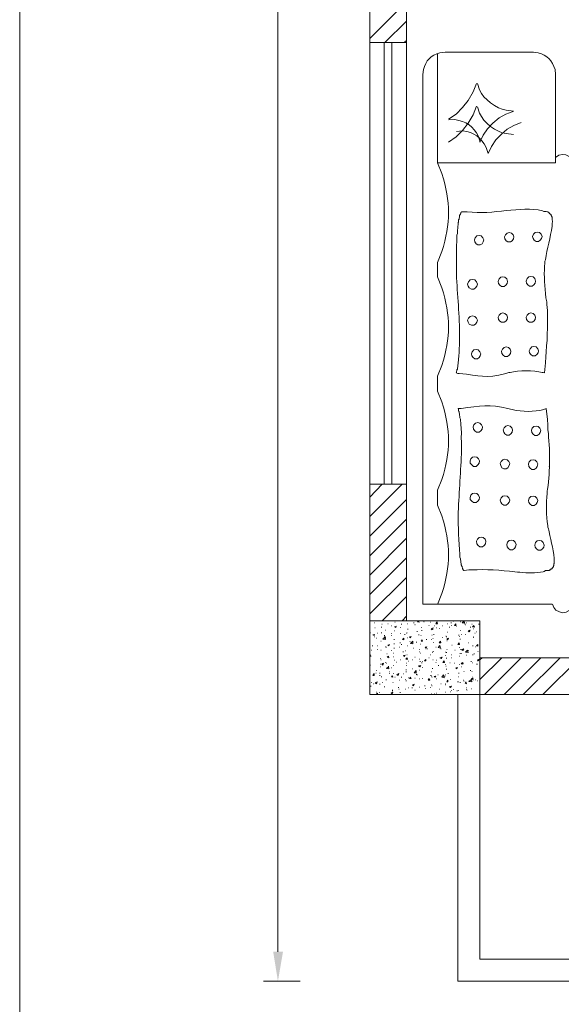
# Model space of a CAD drawing. Header units: millimetres. Extents: x 5 to 204, y 5 to 291.
# Tile 1 of 52: x 5 to 32, y 46 to 94. Entities that reach past the tile are written whole.
import ezdxf

# ---------------------------------------------------------------- set-up
doc = ezdxf.new("R2010")
doc.units = ezdxf.units.MM
doc.header["$MEASUREMENT"] = 0
doc.layers.get('0').update_dxf_attribs({"linetype": 'CONTINUOUS'})

msp = doc.modelspace()

# ---------------------------------------------------------------- hatches: boundary and pattern name
at = {"true_color": 0x989898}
msp.add_hatch(color=0, dxfattribs=at).paths.add_polyline_path([(17.787, 48.481), (18.267, 48.481), (18.019, 47.041)])

# ---------------------------------------------------------------- linework, layer by layer
at = {"color": 0, "linetype": 'Continuous', "lineweight": 9, "true_color": 0x989898}
for p, q in [((26.209, 92.577), (25.961, 92.544)), ((30.776, 92.544), (30.545, 92.577)), ((25.15, 91.716), (25.117, 91.485)), ((31.62, 91.485), (31.604, 91.716)), ((27.798, 91.038), (27.897, 90.724)), ((27.798, 89.896), (27.897, 89.582)), ((29.204, 89.731), (29.568, 89.681)), ((26.689, 89.268), (26.391, 89.251)), ((27.07, 88.722), (26.772, 88.688)), ((27.93, 88.159), (27.848, 88.44)), ((29.204, 88.589), (29.568, 88.539)), ((28.327, 87.613), (28.228, 87.894)), ((26.06, 86.62), (25.845, 87.15)), ((27.053, 84.75), (27.301, 84.75)), ((30.991, 84.8), (31.057, 84.767)), ((25.845, 82.268), (26.06, 82.798)), ((26.06, 81.027), (25.845, 81.557)), ((26.772, 81.507), (26.772, 81.789)), ((25.845, 76.692), (26.06, 77.222)), ((26.06, 75.435), (25.845, 75.964)), ((26.855, 75.104), (27.004, 75.104)), ((31.057, 75.054), (31.173, 75.104)), ((25.845, 71.1), (26.06, 71.629)), ((26.06, 69.842), (25.845, 70.372)), ((25.845, 65.507), (26.06, 66.036))]:
    msp.add_line(p, q, dxfattribs=at)
at = {"color": 0, "linetype": 'Continuous', "lineweight": 9, "true_color": 0x000001}
msp.add_lwpolyline([(5.361, 5.394), (204.447, 5.394), (204.447, 291.067), (5.361, 291.067)], close=True, dxfattribs=at)
at = {"color": 0, "linetype": 'Continuous', "lineweight": 5, "true_color": 0x989898}
for points in [[(18.019, 48.481), (18.019, 247.235), (18.019, 247.235)], [(19.111, 47.041), (17.307, 47.041), (17.307, 47.041)]]:
    msp.add_lwpolyline(points, dxfattribs=at)
at = {"color": 0, "linetype": 'Continuous', "lineweight": 18, "true_color": 0x000007}
for points in [[(22.52, 114.832), (22.52, 93.04), (22.52, 93.04)], [(24.323, 114.832), (24.323, 93.04), (24.323, 93.04)], [(24.323, 93.04), (22.52, 93.04), (22.52, 93.04)], [(22.52, 71.397), (22.52, 64.696), (22.52, 64.696)], [(22.52, 71.397), (24.323, 71.397), (24.323, 71.397)], [(24.323, 71.397), (24.323, 64.696), (24.323, 64.696)], [(36.385, 62.893), (27.914, 62.893), (27.914, 62.893)], [(36.385, 61.089), (27.914, 61.089), (27.914, 61.089)]]:
    msp.add_lwpolyline(points, dxfattribs=at)
at = {"color": 0, "linetype": 'Continuous', "lineweight": 5, "true_color": 0x000005}
for points in [[(22.52, 93.239), (24.323, 95.042), (24.323, 95.042)], [(23.264, 93.04), (24.323, 94.099), (24.323, 94.099)], [(24.207, 93.04), (24.323, 93.139), (24.323, 93.139)], [(22.52, 70.769), (23.132, 71.397), (23.132, 71.397)], [(22.52, 69.809), (24.108, 71.397), (24.108, 71.397)], [(22.52, 68.849), (24.323, 70.653), (24.323, 70.653)], [(22.52, 67.89), (24.323, 69.693), (24.323, 69.693)], [(22.52, 66.947), (24.323, 68.75), (24.323, 68.75)], [(22.52, 65.987), (24.323, 67.79), (24.323, 67.79)], [(22.52, 65.044), (24.323, 66.831), (24.323, 66.831)], [(23.132, 64.696), (24.323, 65.888), (24.323, 65.888)], [(24.108, 64.696), (24.323, 64.928), (24.323, 64.928)], [(27.914, 62.793), (28.03, 62.893), (28.03, 62.893)], [(27.914, 61.834), (28.989, 62.893), (28.989, 62.893)], [(28.145, 61.089), (29.949, 62.893), (29.949, 62.893)], [(29.105, 61.089), (30.909, 62.893), (30.909, 62.893)], [(30.048, 61.089), (31.852, 62.893), (31.852, 62.893)], [(31.008, 61.089), (32.811, 62.893), (32.811, 62.893)]]:
    msp.add_lwpolyline(points, dxfattribs=at)
at = {"color": 0, "linetype": 'Continuous', "lineweight": 13, "true_color": 0x000004}
for points in [[(22.52, 93.04), (22.52, 71.397), (22.52, 71.397)], [(23.231, 93.04), (23.231, 71.397), (23.231, 71.397)], [(23.595, 71.397), (23.595, 93.04), (23.595, 93.04)], [(24.323, 71.397), (24.323, 93.04), (24.323, 93.04)]]:
    msp.add_lwpolyline(points, dxfattribs=at)
at = {"color": 0, "linetype": 'Continuous', "lineweight": 9, "true_color": 0x989898}
for points in [[(25.845, 87.15), (25.845, 92.511), (25.845, 92.511)], [(26.209, 92.577), (30.545, 92.577), (30.545, 92.577)], [(31.455, 65.524), (25.117, 65.524), (25.117, 91.485)], [(31.62, 87.15), (31.62, 91.485), (31.62, 91.485)], [(26.375, 89.284), (26.755, 89.532), (27.07, 89.863), (27.351, 90.211), (27.583, 90.624), (27.748, 91.038)], [(26.375, 88.159), (26.755, 88.424), (27.07, 88.738), (27.351, 89.102), (27.583, 89.499), (27.748, 89.929)], [(29.552, 89.665), (29.188, 89.532), (28.857, 89.35), (28.559, 89.102), (28.294, 88.821), (28.079, 88.506), (27.914, 88.159)], [(29.949, 89.119), (29.585, 88.986), (29.254, 88.804), (28.956, 88.539), (28.708, 88.275), (28.493, 87.944), (28.327, 87.613)], [(32.431, 87.315), (32.298, 87.464), (32.133, 87.547), (31.968, 87.563), (31.786, 87.53), (31.62, 87.414)], [(31.62, 87.15), (25.845, 87.15), (25.845, 87.15)], [(26.789, 83.526), (26.789, 83.609), (26.822, 83.691), (26.822, 83.857), (26.838, 83.956), (26.838, 84.039), (26.855, 84.105), (26.855, 84.221), (26.871, 84.237), (26.871, 84.353), (26.904, 84.386), (26.904, 84.436), (26.921, 84.486), (26.921, 84.568), (26.937, 84.585), (26.937, 84.601), (26.971, 84.635), (26.971, 84.668), (26.987, 84.668), (26.987, 84.717), (27.004, 84.717), (27.004, 84.734), (27.02, 84.734), (27.02, 84.75), (27.053, 84.75)], [(31.455, 84.039), (31.455, 84.204), (31.471, 84.237), (31.471, 84.304), (31.455, 84.337), (31.455, 84.486), (31.438, 84.502), (31.438, 84.519), (31.405, 84.568), (31.405, 84.601), (31.322, 84.684), (31.322, 84.717), (31.306, 84.717), (31.256, 84.75), (31.223, 84.75), (31.173, 84.767), (31.057, 84.767)], [(25.845, 82.268), (25.845, 81.557), (25.845, 81.557)], [(31.091, 82.12), (31.107, 82.186), (31.107, 82.335), (31.14, 82.401)], [(31.206, 80.2), (31.206, 80.333), (31.157, 80.531)], [(26.904, 78.082), (26.921, 78.181), (26.921, 78.413)], [(31.091, 76.858), (31.14, 77.354), (31.157, 77.635), (31.173, 77.884)], [(26.755, 76.858), (26.772, 76.874), (26.772, 76.924), (26.789, 76.957), (26.789, 77.007), (26.822, 77.04), (26.822, 77.106), (26.838, 77.156), (26.838, 77.255), (26.855, 77.305), (26.855, 77.387)], [(26.755, 76.858), (26.838, 76.825), (26.904, 76.825)], [(29.188, 76.825), (29.337, 76.874), (29.403, 76.874)], [(30.975, 76.874), (31.024, 76.874), (31.091, 76.858)], [(25.845, 76.692), (25.845, 75.964), (25.845, 75.964)], [(26.855, 75.104), (26.871, 75.054), (26.871, 74.971), (26.904, 74.955), (26.904, 74.905), (26.921, 74.856), (26.921, 74.773), (26.937, 74.74), (26.937, 74.657), (26.971, 74.591), (26.971, 74.508)], [(29.287, 75.104), (29.419, 75.071), (29.502, 75.054)], [(31.173, 75.104), (31.24, 74.574), (31.256, 74.31), (31.256, 74.061)], [(27.004, 73.631), (27.02, 73.515), (27.02, 73.267)], [(31.322, 72.274), (31.322, 72.258), (31.322, 72.258)], [(25.845, 71.1), (25.845, 70.372), (25.845, 70.372)], [(31.24, 71.149), (31.223, 71.05), (31.223, 70.951)], [(26.871, 70.223), (26.871, 70.157), (26.855, 70.074), (26.855, 69.941)], [(31.256, 69.379), (31.256, 69.296), (31.289, 69.213), (31.306, 69.147), (31.322, 69.064)], [(26.937, 67.972), (26.937, 67.823), (26.971, 67.741), (26.971, 67.691), (26.987, 67.641), (26.987, 67.559), (27.004, 67.509), (27.004, 67.443), (27.02, 67.426), (27.02, 67.393), (27.053, 67.36), (27.053, 67.327), (27.07, 67.294), (27.07, 67.261), (27.086, 67.244), (27.086, 67.211), (27.136, 67.178), (27.153, 67.178)], [(31.554, 67.575), (31.554, 67.509), (31.537, 67.493), (31.537, 67.41), (31.521, 67.393), (31.521, 67.36), (31.504, 67.344), (31.504, 67.327), (31.455, 67.277), (31.455, 67.261), (31.438, 67.244), (31.405, 67.244), (31.372, 67.195), (31.355, 67.195), (31.322, 67.178), (31.289, 67.178), (31.256, 67.162), (31.14, 67.162)], [(27.153, 67.178), (27.384, 67.195), (27.517, 67.195)], [(29.635, 67.112), (29.767, 67.095), (29.883, 67.095)], [(31.024, 67.112), (31.074, 67.129), (31.14, 67.162)], [(31.471, 65.524), (31.537, 65.358), (31.637, 65.226), (31.819, 65.143), (31.984, 65.093), (32.15, 65.126), (32.298, 65.209), (32.431, 65.358)]]:
    msp.add_lwpolyline(points, dxfattribs=at)
for points in [[(27.881, 83.592), (27.765, 83.576), (27.682, 83.476), (27.649, 83.377), (27.665, 83.278), (27.732, 83.178), (27.814, 83.129), (27.93, 83.129), (28.03, 83.178), (28.079, 83.278), (28.112, 83.377), (28.063, 83.476), (27.98, 83.576)], [(29.353, 83.741), (29.254, 83.708), (29.171, 83.625), (29.122, 83.526), (29.138, 83.427), (29.204, 83.327), (29.287, 83.278), (29.419, 83.278), (29.502, 83.327), (29.568, 83.427), (29.585, 83.526), (29.552, 83.625), (29.469, 83.708)], [(30.727, 83.758), (30.627, 83.741), (30.545, 83.658), (30.495, 83.543), (30.528, 83.443), (30.578, 83.36), (30.677, 83.294), (30.793, 83.294), (30.875, 83.36), (30.942, 83.443), (30.975, 83.543), (30.925, 83.658), (30.842, 83.741)], [(29.039, 81.557), (28.94, 81.54), (28.857, 81.458), (28.807, 81.342), (28.824, 81.243), (28.89, 81.16), (28.973, 81.094), (29.105, 81.094), (29.188, 81.16), (29.254, 81.243), (29.27, 81.342), (29.237, 81.458), (29.138, 81.54)], [(30.412, 81.573), (30.313, 81.557), (30.23, 81.474), (30.181, 81.358), (30.197, 81.259), (30.263, 81.176), (30.346, 81.11), (30.478, 81.11), (30.561, 81.176), (30.627, 81.259), (30.644, 81.358), (30.611, 81.474), (30.528, 81.557)], [(27.55, 81.425), (27.45, 81.408), (27.368, 81.325), (27.318, 81.209), (27.351, 81.11), (27.401, 81.027), (27.5, 80.961), (27.616, 80.961), (27.699, 81.027), (27.765, 81.11), (27.798, 81.209), (27.748, 81.325), (27.665, 81.408)], [(27.55, 79.654), (27.45, 79.621), (27.368, 79.538), (27.318, 79.439), (27.351, 79.34), (27.401, 79.24), (27.5, 79.191), (27.616, 79.191), (27.699, 79.24), (27.765, 79.34), (27.798, 79.439), (27.748, 79.538), (27.665, 79.621)], [(29.039, 79.803), (28.94, 79.77), (28.857, 79.687), (28.807, 79.588), (28.824, 79.472), (28.89, 79.389), (28.973, 79.34), (29.105, 79.34), (29.188, 79.389), (29.254, 79.472), (29.27, 79.588), (29.237, 79.687), (29.138, 79.77)], [(30.412, 79.803), (30.313, 79.77), (30.23, 79.687), (30.181, 79.588), (30.197, 79.472), (30.263, 79.389), (30.346, 79.34), (30.478, 79.34), (30.561, 79.389), (30.627, 79.472), (30.644, 79.588), (30.611, 79.687), (30.528, 79.77)], [(27.732, 77.999), (27.616, 77.983), (27.533, 77.884), (27.5, 77.784), (27.517, 77.685), (27.583, 77.602), (27.665, 77.536), (27.798, 77.536), (27.881, 77.602), (27.93, 77.685), (27.963, 77.784), (27.914, 77.884), (27.831, 77.983)], [(29.204, 78.132), (29.105, 78.099), (29.022, 78.016), (28.973, 77.917), (28.989, 77.801), (29.055, 77.718), (29.138, 77.652), (29.27, 77.652), (29.353, 77.718), (29.419, 77.801), (29.436, 77.917), (29.403, 78.016), (29.32, 78.099)], [(30.561, 78.148), (30.462, 78.132), (30.379, 78.033), (30.329, 77.933), (30.346, 77.834), (30.412, 77.751), (30.495, 77.685), (30.627, 77.685), (30.71, 77.751), (30.776, 77.834), (30.793, 77.933), (30.76, 78.033), (30.677, 78.132)], [(27.814, 74.425), (27.699, 74.392), (27.616, 74.31), (27.583, 74.21), (27.599, 74.095), (27.665, 74.012), (27.748, 73.946), (27.881, 73.946), (27.963, 74.012), (28.03, 74.095), (28.046, 74.21), (27.996, 74.31), (27.914, 74.392)], [(29.287, 74.277), (29.188, 74.243), (29.105, 74.161), (29.055, 74.061), (29.088, 73.946), (29.138, 73.863), (29.237, 73.797), (29.353, 73.797), (29.436, 73.863), (29.502, 73.946), (29.519, 74.061), (29.486, 74.161), (29.403, 74.243)], [(30.677, 74.243), (30.561, 74.227), (30.478, 74.144), (30.445, 74.045), (30.462, 73.929), (30.528, 73.846), (30.611, 73.78), (30.727, 73.78), (30.826, 73.846), (30.875, 73.929), (30.909, 74.045), (30.859, 74.144), (30.776, 74.227)], [(27.665, 72.738), (27.55, 72.721), (27.467, 72.638), (27.434, 72.539), (27.45, 72.423), (27.517, 72.341), (27.599, 72.274), (27.732, 72.274), (27.814, 72.341), (27.881, 72.423), (27.897, 72.539), (27.848, 72.638), (27.765, 72.721)], [(29.138, 72.622), (29.039, 72.589), (28.956, 72.506), (28.906, 72.407), (28.94, 72.308), (28.989, 72.208), (29.088, 72.159), (29.204, 72.159), (29.287, 72.208), (29.353, 72.308), (29.386, 72.407), (29.337, 72.506), (29.254, 72.589)], [(30.528, 72.589), (30.412, 72.572), (30.329, 72.49), (30.296, 72.39), (30.313, 72.274), (30.379, 72.192), (30.462, 72.126), (30.578, 72.126), (30.677, 72.192), (30.727, 72.274), (30.76, 72.39), (30.71, 72.49), (30.627, 72.572)], [(27.665, 70.967), (27.55, 70.951), (27.467, 70.868), (27.434, 70.752), (27.45, 70.653), (27.517, 70.57), (27.599, 70.504), (27.732, 70.504), (27.814, 70.57), (27.881, 70.653), (27.897, 70.752), (27.848, 70.868), (27.765, 70.951)], [(29.138, 70.835), (29.039, 70.818), (28.956, 70.736), (28.906, 70.62), (28.94, 70.521), (28.989, 70.438), (29.088, 70.372), (29.204, 70.372), (29.287, 70.438), (29.353, 70.521), (29.386, 70.62), (29.337, 70.736), (29.254, 70.818)], [(30.528, 70.818), (30.412, 70.802), (30.329, 70.719), (30.296, 70.603), (30.313, 70.504), (30.379, 70.421), (30.462, 70.355), (30.578, 70.355), (30.677, 70.421), (30.727, 70.504), (30.76, 70.603), (30.71, 70.719), (30.627, 70.802)], [(27.98, 68.8), (27.881, 68.783), (27.798, 68.7), (27.748, 68.601), (27.765, 68.485), (27.831, 68.403), (27.914, 68.336), (28.046, 68.336), (28.129, 68.403), (28.195, 68.485), (28.212, 68.601), (28.178, 68.7), (28.079, 68.783)], [(29.469, 68.651), (29.353, 68.634), (29.27, 68.552), (29.237, 68.452), (29.254, 68.336), (29.32, 68.254), (29.403, 68.187), (29.519, 68.187), (29.618, 68.254), (29.668, 68.336), (29.701, 68.452), (29.651, 68.552), (29.568, 68.634)], [(30.842, 68.634), (30.727, 68.618), (30.644, 68.535), (30.611, 68.419), (30.627, 68.32), (30.693, 68.237), (30.776, 68.171), (30.909, 68.171), (30.991, 68.237), (31.057, 68.32), (31.074, 68.419), (31.024, 68.535), (30.942, 68.618)]]:
    msp.add_lwpolyline(points, close=True, dxfattribs=at)
at = {"color": 0, "linetype": 'Continuous', "lineweight": 18, "true_color": 0x000001}
msp.add_lwpolyline([(22.52, 61.089), (27.914, 61.089), (27.914, 64.696), (22.52, 64.696)], close=True, dxfattribs=at)
at = {"color": 0, "linetype": 'Continuous', "lineweight": 9, "true_color": 0x000003}
for points in [[(24.489, 64.696), (24.505, 64.696), (24.505, 64.696)], [(24.853, 64.647), (24.886, 64.696), (24.886, 64.696)], [(24.935, 64.63), (24.902, 64.696), (24.902, 64.696)], [(25.15, 64.68), (25.167, 64.68), (25.167, 64.68)], [(26.623, 64.696), (26.64, 64.68), (26.64, 64.68)], [(26.64, 64.68), (26.673, 64.696), (26.673, 64.696)], [(27.053, 64.613), (27.153, 64.696), (27.153, 64.696)], [(27.153, 64.696), (27.169, 64.597), (27.053, 64.613)], [(22.735, 64.613), (22.751, 64.613), (22.751, 64.613)], [(22.768, 64.365), (22.784, 64.365), (22.784, 64.365)], [(23.082, 64.398), (23.115, 64.398), (23.115, 64.398)], [(23.115, 64.547), (23.132, 64.547), (23.132, 64.547)], [(23.281, 64.249), (23.297, 64.249), (23.297, 64.249)], [(23.413, 64.564), (23.43, 64.564), (23.43, 64.564)], [(23.562, 64.465), (23.579, 64.465), (23.579, 64.465)], [(23.727, 64.415), (23.81, 64.448), (23.81, 64.448)], [(23.727, 64.415), (23.794, 64.382), (23.794, 64.382)], [(23.727, 64.216), (23.744, 64.216), (23.744, 64.216)], [(23.744, 64.63), (23.761, 64.63), (23.761, 64.63)], [(23.794, 64.382), (23.81, 64.448), (23.81, 64.448)], [(24.025, 64.382), (24.042, 64.382), (24.042, 64.382)], [(24.058, 64.547), (24.091, 64.547), (24.091, 64.547)], [(24.356, 64.564), (24.373, 64.564), (24.373, 64.564)], [(24.373, 64.299), (24.406, 64.299), (24.406, 64.299)], [(24.671, 64.613), (24.704, 64.613), (24.704, 64.613)], [(24.737, 64.531), (24.753, 64.531), (24.753, 64.531)], [(24.737, 64.514), (24.753, 64.514), (24.753, 64.514)], [(24.82, 64.183), (24.853, 64.183), (24.853, 64.183)], [(24.853, 64.647), (24.935, 64.63), (24.935, 64.63)], [(25.035, 64.382), (25.051, 64.382), (25.051, 64.382)], [(25.051, 64.233), (25.084, 64.233), (25.084, 64.233)], [(25.167, 64.647), (25.184, 64.647), (25.184, 64.647)], [(25.415, 64.481), (25.432, 64.481), (25.432, 64.481)], [(25.481, 64.63), (25.498, 64.63), (25.498, 64.63)], [(25.531, 64.316), (25.63, 64.365), (25.63, 64.365)], [(25.531, 64.316), (25.581, 64.266), (25.581, 64.266)], [(25.581, 64.266), (25.63, 64.365), (25.63, 64.365)], [(25.614, 64.299), (25.63, 64.299), (25.63, 64.299)], [(25.68, 64.465), (25.696, 64.465), (25.696, 64.465)], [(25.763, 64.564), (25.812, 64.63), (25.812, 64.63)], [(25.763, 64.564), (25.845, 64.564), (25.845, 64.564)], [(25.796, 64.365), (25.812, 64.365), (25.812, 64.365)], [(25.845, 64.564), (25.812, 64.63), (25.812, 64.63)], [(25.812, 64.63), (25.845, 64.63), (25.845, 64.63)], [(25.928, 64.332), (25.945, 64.332), (25.945, 64.332)], [(26.094, 64.465), (26.11, 64.465), (26.11, 64.465)], [(26.325, 64.564), (26.342, 64.564), (26.342, 64.564)], [(26.408, 64.398), (26.441, 64.398), (26.441, 64.398)], [(26.491, 64.613), (26.524, 64.613), (26.524, 64.613)], [(26.524, 64.481), (26.54, 64.481), (26.54, 64.481)], [(26.673, 64.481), (26.739, 64.564), (26.739, 64.564)], [(26.673, 64.481), (26.739, 64.481), (26.739, 64.481)], [(26.739, 64.481), (26.739, 64.564), (26.739, 64.564)], [(26.772, 64.448), (26.789, 64.448), (26.789, 64.448)], [(26.971, 64.647), (26.987, 64.647), (26.987, 64.647)], [(26.971, 64.233), (26.987, 64.233), (26.987, 64.233)], [(27.169, 64.564), (27.202, 64.564), (27.202, 64.564)], [(27.219, 64.514), (27.235, 64.514), (27.235, 64.514)], [(27.268, 64.613), (27.285, 64.613), (27.285, 64.613)], [(27.351, 64.216), (27.434, 64.249), (27.434, 64.249)], [(27.351, 64.216), (27.401, 64.167), (27.401, 64.167)], [(27.401, 64.167), (27.434, 64.249), (27.434, 64.249)], [(27.45, 64.398), (27.467, 64.398), (27.467, 64.398)], [(27.517, 64.547), (27.533, 64.547), (27.533, 64.547)], [(27.55, 64.415), (27.616, 64.481), (27.616, 64.481)], [(27.55, 64.415), (27.649, 64.398), (27.649, 64.398)], [(27.599, 64.316), (27.616, 64.316), (27.616, 64.316)], [(27.649, 64.398), (27.616, 64.481), (27.616, 64.481)], [(27.848, 64.547), (27.881, 64.547), (27.881, 64.547)], [(22.536, 64.117), (22.553, 64.117), (22.553, 64.117)], [(22.668, 64.018), (22.751, 64.034), (22.751, 64.034)], [(22.668, 64.018), (22.735, 63.985), (22.735, 63.985)], [(22.735, 63.985), (22.751, 64.034), (22.751, 64.034)], [(22.751, 63.919), (22.768, 63.919), (22.768, 63.919)], [(22.834, 63.852), (22.851, 63.852), (22.851, 63.852)], [(22.884, 64.101), (22.9, 64.101), (22.9, 64.101)], [(23.066, 63.703), (23.082, 63.703), (23.082, 63.703)], [(23.082, 64.117), (23.115, 64.117), (23.115, 64.117)], [(23.165, 63.803), (23.281, 63.885), (23.281, 63.885)], [(23.165, 63.803), (23.297, 63.786), (23.297, 63.786)], [(23.215, 63.852), (23.281, 63.935), (23.281, 63.935)], [(23.215, 63.852), (23.297, 63.852), (23.297, 63.852)], [(23.231, 63.985), (23.264, 63.985), (23.264, 63.985)], [(23.297, 63.852), (23.281, 63.935), (23.281, 63.935)], [(23.297, 63.786), (23.281, 63.885), (23.281, 63.885)], [(23.562, 64.084), (23.579, 64.084), (23.579, 64.084)], [(23.579, 63.985), (23.595, 63.985), (23.595, 63.985)], [(23.694, 63.786), (23.727, 63.786), (23.727, 63.786)], [(24.025, 64.084), (24.042, 64.084), (24.042, 64.084)], [(24.125, 63.786), (24.191, 63.852), (24.191, 63.852)], [(24.125, 63.786), (24.191, 63.77), (24.191, 63.77)], [(24.191, 63.77), (24.191, 63.852), (24.191, 63.852)], [(24.224, 64.034), (24.257, 64.034), (24.257, 64.034)], [(24.323, 64.101), (24.34, 64.101), (24.34, 64.101)], [(24.34, 64.117), (24.356, 64.117), (24.356, 64.117)], [(24.356, 63.869), (24.373, 63.869), (24.373, 63.869)], [(24.472, 63.919), (24.555, 63.935), (24.555, 63.935)], [(24.472, 63.919), (24.522, 63.869), (24.522, 63.869)], [(24.522, 63.869), (24.555, 63.935), (24.555, 63.935)], [(24.522, 63.588), (24.638, 63.703), (24.638, 63.703)], [(24.638, 63.571), (24.638, 63.703), (24.638, 63.703)], [(24.902, 64.018), (24.935, 64.018), (24.935, 64.018)], [(25.018, 63.985), (25.035, 63.985), (25.035, 63.985)], [(25.035, 63.703), (25.084, 63.77), (25.084, 63.77)], [(25.035, 63.703), (25.101, 63.703), (25.101, 63.703)], [(25.101, 63.703), (25.084, 63.77), (25.084, 63.77)], [(25.283, 63.786), (25.316, 63.786), (25.316, 63.786)], [(25.548, 63.786), (25.564, 63.786), (25.564, 63.786)], [(25.564, 64.001), (25.581, 64.001), (25.581, 64.001)], [(25.614, 63.836), (25.63, 63.836), (25.63, 63.836)], [(25.647, 64.034), (25.68, 64.034), (25.68, 64.034)], [(25.928, 63.621), (25.994, 63.703), (25.994, 63.703)], [(26.011, 63.621), (25.994, 63.703), (25.994, 63.703)], [(26.077, 63.885), (26.094, 63.885), (26.094, 63.885)], [(26.243, 63.952), (26.259, 63.952), (26.259, 63.952)], [(26.259, 63.919), (26.292, 63.919), (26.292, 63.919)], [(26.292, 63.803), (26.375, 63.852), (26.375, 63.852)], [(26.292, 63.803), (26.342, 63.77), (26.342, 63.77)], [(26.292, 63.72), (26.309, 63.72), (26.309, 63.72)], [(26.309, 64.15), (26.325, 64.15), (26.325, 64.15)], [(26.342, 63.77), (26.375, 63.852), (26.375, 63.852)], [(26.871, 64.001), (26.904, 64.001), (26.904, 64.001)], [(26.921, 63.935), (26.937, 63.935), (26.937, 63.935)], [(26.937, 63.803), (26.971, 63.803), (26.971, 63.803)], [(27.004, 64.034), (27.02, 64.034), (27.02, 64.034)], [(27.202, 64.034), (27.219, 64.034), (27.219, 64.034)], [(27.583, 63.885), (27.599, 63.885), (27.599, 63.885)], [(27.599, 63.919), (27.616, 63.919), (27.616, 63.919)], [(27.665, 64.101), (27.682, 64.101), (27.682, 64.101)], [(27.748, 64.167), (27.765, 64.167), (27.765, 64.167)], [(22.586, 63.273), (22.602, 63.273), (22.602, 63.273)], [(22.635, 63.472), (22.668, 63.472), (22.668, 63.472)], [(22.9, 63.472), (22.917, 63.472), (22.917, 63.472)], [(22.9, 63.306), (22.917, 63.306), (22.917, 63.306)], [(23.066, 63.273), (23.082, 63.273), (23.082, 63.273)], [(23.297, 63.422), (23.314, 63.422), (23.314, 63.422)], [(23.314, 63.406), (23.347, 63.406), (23.347, 63.406)], [(23.413, 63.505), (23.496, 63.538), (23.496, 63.538)], [(23.413, 63.505), (23.463, 63.472), (23.463, 63.472)], [(23.463, 63.472), (23.496, 63.538), (23.496, 63.538)], [(23.579, 63.257), (23.595, 63.257), (23.595, 63.257)], [(23.694, 63.571), (23.727, 63.571), (23.727, 63.571)], [(23.694, 63.356), (23.727, 63.356), (23.727, 63.356)], [(23.976, 63.406), (23.992, 63.406), (23.992, 63.406)], [(23.992, 63.621), (24.025, 63.621), (24.025, 63.621)], [(24.058, 63.538), (24.091, 63.538), (24.091, 63.538)], [(24.257, 63.24), (24.273, 63.24), (24.273, 63.24)], [(24.356, 63.472), (24.373, 63.472), (24.373, 63.472)], [(24.489, 63.687), (24.505, 63.687), (24.505, 63.687)], [(24.522, 63.588), (24.638, 63.571), (24.638, 63.571)], [(24.654, 63.356), (24.671, 63.356), (24.671, 63.356)], [(24.803, 63.654), (24.82, 63.654), (24.82, 63.654)], [(24.952, 63.306), (24.968, 63.306), (24.968, 63.306)], [(25.002, 63.555), (25.018, 63.555), (25.018, 63.555)], [(25.233, 63.406), (25.316, 63.422), (25.316, 63.422)], [(25.233, 63.406), (25.283, 63.356), (25.283, 63.356)], [(25.266, 63.339), (25.283, 63.339), (25.283, 63.339)], [(25.283, 63.356), (25.316, 63.422), (25.316, 63.422)], [(25.332, 63.339), (25.349, 63.339), (25.349, 63.339)], [(25.63, 63.637), (25.647, 63.637), (25.647, 63.637)], [(25.763, 63.406), (25.779, 63.406), (25.779, 63.406)], [(25.878, 63.389), (25.961, 63.488), (25.961, 63.488)], [(25.878, 63.389), (25.994, 63.356), (25.994, 63.356)], [(25.928, 63.621), (26.011, 63.621), (26.011, 63.621)], [(25.994, 63.356), (25.961, 63.488), (25.961, 63.488)], [(26.011, 63.323), (26.027, 63.323), (26.027, 63.323)], [(26.292, 63.306), (26.309, 63.306), (26.309, 63.306)], [(26.54, 63.505), (26.557, 63.505), (26.557, 63.505)], [(26.689, 63.273), (26.706, 63.273), (26.706, 63.273)], [(26.838, 63.538), (26.904, 63.621), (26.904, 63.621)], [(26.838, 63.538), (26.921, 63.538), (26.921, 63.538)], [(26.855, 63.555), (26.871, 63.555), (26.871, 63.555)], [(26.921, 63.538), (26.904, 63.621), (26.904, 63.621)], [(26.921, 63.389), (26.937, 63.389), (26.937, 63.389)], [(26.971, 63.306), (26.987, 63.306), (26.987, 63.306)], [(27.02, 63.306), (27.136, 63.339), (27.136, 63.339)], [(27.02, 63.306), (27.086, 63.257), (27.086, 63.257)], [(27.086, 63.257), (27.136, 63.339), (27.136, 63.339)], [(27.219, 63.174), (27.318, 63.273), (27.318, 63.273)], [(27.351, 63.157), (27.318, 63.273), (27.318, 63.273)], [(27.351, 63.621), (27.368, 63.621), (27.368, 63.621)], [(27.351, 63.257), (27.368, 63.257), (27.368, 63.257)], [(27.55, 63.472), (27.583, 63.472), (27.583, 63.472)], [(27.682, 63.422), (27.699, 63.422), (27.699, 63.422)], [(27.748, 63.472), (27.814, 63.538), (27.814, 63.538)], [(27.748, 63.472), (27.814, 63.455), (27.814, 63.455)], [(27.814, 63.455), (27.814, 63.538), (27.814, 63.538)], [(22.52, 63.025), (22.536, 63.058), (22.536, 63.058)], [(22.52, 62.975), (22.553, 62.975), (22.553, 62.975)], [(22.553, 62.975), (22.536, 63.058), (22.536, 63.058)], [(22.553, 62.975), (22.586, 62.975), (22.586, 62.975)], [(23.049, 62.86), (23.066, 62.86), (23.066, 62.86)], [(23.066, 62.793), (23.082, 62.793), (23.082, 62.793)], [(23.363, 63.091), (23.38, 63.091), (23.38, 63.091)], [(23.38, 62.926), (23.446, 62.975), (23.446, 62.975)], [(23.38, 62.926), (23.463, 62.893), (23.463, 62.893)], [(23.463, 62.893), (23.446, 62.975), (23.446, 62.975)], [(23.678, 63.124), (23.694, 63.124), (23.694, 63.124)], [(23.678, 62.942), (23.694, 62.942), (23.694, 62.942)], [(23.727, 62.777), (23.744, 62.777), (23.744, 62.777)], [(24.025, 62.793), (24.042, 62.793), (24.042, 62.793)], [(24.141, 63.19), (24.174, 63.19), (24.174, 63.19)], [(24.174, 63.008), (24.257, 63.025), (24.257, 63.025)], [(24.174, 63.008), (24.224, 62.959), (24.224, 62.959)], [(24.224, 62.959), (24.257, 63.025), (24.257, 63.025)], [(24.29, 62.826), (24.356, 62.893), (24.356, 62.893)], [(24.29, 62.826), (24.373, 62.81), (24.373, 62.81)], [(24.34, 63.042), (24.356, 63.042), (24.356, 63.042)], [(24.373, 62.826), (24.356, 62.893), (24.356, 62.893)], [(24.621, 62.793), (24.638, 62.793), (24.638, 62.793)], [(24.737, 62.926), (24.753, 62.926), (24.753, 62.926)], [(24.935, 63.19), (24.952, 63.19), (24.952, 63.19)], [(24.935, 62.826), (24.952, 62.826), (24.952, 62.826)], [(25.002, 63.124), (25.018, 63.124), (25.018, 63.124)], [(25.2, 62.744), (25.266, 62.81), (25.266, 62.81)], [(25.2, 62.744), (25.266, 62.744), (25.266, 62.744)], [(25.266, 62.744), (25.266, 62.81), (25.266, 62.81)], [(25.415, 62.893), (25.432, 62.893), (25.432, 62.893)], [(25.481, 63.042), (25.498, 63.042), (25.498, 63.042)], [(25.581, 63.174), (25.614, 63.174), (25.614, 63.174)], [(25.614, 62.793), (25.63, 62.793), (25.63, 62.793)], [(25.63, 63.207), (25.647, 63.207), (25.647, 63.207)], [(25.779, 62.777), (25.796, 62.777), (25.796, 62.777)], [(25.961, 62.893), (26.077, 62.926), (26.077, 62.926)], [(25.961, 62.893), (26.027, 62.86), (26.027, 62.86)], [(26.027, 62.86), (26.077, 62.926), (26.077, 62.926)], [(26.11, 62.661), (26.16, 62.744), (26.16, 62.744)], [(26.176, 62.661), (26.16, 62.744), (26.16, 62.744)], [(26.209, 63.008), (26.226, 63.008), (26.226, 63.008)], [(26.226, 63.174), (26.243, 63.174), (26.243, 63.174)], [(26.259, 63.157), (26.292, 63.157), (26.292, 63.157)], [(26.259, 62.876), (26.292, 62.876), (26.292, 62.876)], [(26.524, 63.042), (26.54, 63.042), (26.54, 63.042)], [(26.524, 62.893), (26.54, 62.893), (26.54, 62.893)], [(26.904, 62.975), (26.921, 62.975), (26.921, 62.975)], [(26.937, 63.108), (26.971, 63.108), (26.971, 63.108)], [(27.004, 63.108), (27.02, 63.108), (27.02, 63.108)], [(27.219, 63.174), (27.351, 63.157), (27.351, 63.157)], [(27.268, 63.025), (27.285, 63.025), (27.285, 63.025)], [(27.55, 63.042), (27.583, 63.042), (27.583, 63.042)], [(27.616, 63.091), (27.649, 63.091), (27.649, 63.091)], [(27.798, 62.793), (27.881, 62.826), (27.881, 62.826)], [(27.798, 62.793), (27.848, 62.744), (27.848, 62.744)], [(27.798, 62.744), (27.814, 62.744), (27.814, 62.744)], [(27.814, 63.207), (27.831, 63.207), (27.831, 63.207)], [(27.848, 62.744), (27.881, 62.826), (27.881, 62.826)], [(22.536, 62.529), (22.553, 62.529), (22.553, 62.529)], [(22.834, 62.264), (22.851, 62.264), (22.851, 62.264)], [(23.033, 62.578), (23.049, 62.578), (23.049, 62.578)], [(23.033, 62.446), (23.049, 62.446), (23.049, 62.446)], [(23.115, 62.578), (23.198, 62.628), (23.198, 62.628)], [(23.115, 62.578), (23.165, 62.529), (23.165, 62.529)], [(23.165, 62.529), (23.198, 62.628), (23.198, 62.628)], [(23.281, 62.661), (23.297, 62.661), (23.297, 62.661)], [(23.347, 62.628), (23.363, 62.628), (23.363, 62.628)], [(23.347, 62.363), (23.446, 62.446), (23.446, 62.446)], [(23.347, 62.363), (23.463, 62.347), (23.463, 62.347)], [(23.463, 62.347), (23.446, 62.479), (23.446, 62.479)], [(23.579, 62.396), (23.595, 62.396), (23.595, 62.396)], [(23.661, 62.512), (23.678, 62.512), (23.678, 62.512)], [(23.827, 62.678), (23.843, 62.678), (23.843, 62.678)], [(24.29, 62.297), (24.323, 62.297), (24.323, 62.297)], [(24.323, 62.628), (24.34, 62.628), (24.34, 62.628)], [(24.323, 62.512), (24.34, 62.512), (24.34, 62.512)], [(24.406, 62.727), (24.422, 62.727), (24.422, 62.727)], [(24.621, 62.347), (24.638, 62.347), (24.638, 62.347)], [(24.704, 62.148), (24.803, 62.264), (24.803, 62.264)], [(24.803, 62.132), (24.803, 62.264), (24.803, 62.264)], [(24.902, 62.496), (25.002, 62.512), (25.002, 62.512)], [(24.902, 62.496), (24.968, 62.446), (24.968, 62.446)], [(24.952, 62.28), (24.968, 62.28), (24.968, 62.28)], [(24.968, 62.711), (25.002, 62.711), (25.002, 62.711)], [(24.968, 62.446), (25.018, 62.512), (25.018, 62.512)], [(25.051, 62.644), (25.084, 62.644), (25.084, 62.644)], [(25.084, 62.711), (25.101, 62.711), (25.101, 62.711)], [(25.084, 62.413), (25.101, 62.413), (25.101, 62.413)], [(25.581, 62.363), (25.614, 62.363), (25.614, 62.363)], [(25.763, 62.661), (25.779, 62.661), (25.779, 62.661)], [(25.878, 62.512), (25.912, 62.512), (25.912, 62.512)], [(26.11, 62.661), (26.176, 62.661), (26.176, 62.661)], [(26.209, 62.562), (26.226, 62.562), (26.226, 62.562)], [(26.243, 62.479), (26.259, 62.479), (26.259, 62.479)], [(26.259, 62.33), (26.292, 62.33), (26.292, 62.33)], [(26.441, 62.644), (26.458, 62.644), (26.458, 62.644)], [(26.673, 62.628), (26.689, 62.628), (26.689, 62.628)], [(26.739, 62.396), (26.822, 62.413), (26.822, 62.413)], [(26.739, 62.396), (26.789, 62.347), (26.789, 62.347)], [(26.789, 62.347), (26.822, 62.413), (26.822, 62.413)], [(26.904, 62.562), (26.921, 62.562), (26.921, 62.562)], [(27.004, 62.595), (27.07, 62.661), (27.07, 62.661)], [(27.004, 62.595), (27.086, 62.578), (27.086, 62.578)], [(27.004, 62.446), (27.02, 62.446), (27.02, 62.446)], [(27.086, 62.578), (27.07, 62.661), (27.07, 62.661)], [(27.086, 62.628), (27.119, 62.628), (27.119, 62.628)], [(27.45, 62.264), (27.467, 62.264), (27.467, 62.264)], [(27.467, 62.711), (27.5, 62.711), (27.5, 62.711)], [(27.533, 62.644), (27.55, 62.644), (27.55, 62.644)], [(27.748, 62.578), (27.765, 62.578), (27.765, 62.578)], [(27.765, 62.578), (27.798, 62.578), (27.798, 62.578)], [(27.914, 62.512), (27.93, 62.512), (27.93, 62.512)], [(27.914, 62.512), (27.93, 62.512), (27.93, 62.512)], [(22.668, 62.032), (22.735, 62.115), (22.735, 62.115)], [(22.668, 62.032), (22.735, 62.032), (22.735, 62.032)], [(22.702, 62.098), (22.735, 62.098), (22.735, 62.098)], [(22.735, 62.032), (22.735, 62.115), (22.735, 62.115)], [(22.817, 62.132), (22.834, 62.132), (22.834, 62.132)], [(22.999, 62.132), (23.033, 62.132), (23.033, 62.132)], [(22.999, 62.032), (23.033, 62.032), (23.033, 62.032)], [(23.082, 61.966), (23.115, 61.966), (23.115, 61.966)], [(23.314, 61.817), (23.347, 61.817), (23.347, 61.817)], [(23.496, 62.198), (23.512, 62.198), (23.512, 62.198)], [(23.496, 62.115), (23.512, 62.115), (23.512, 62.115)], [(23.579, 61.966), (23.612, 62.032), (23.612, 62.032)], [(23.579, 61.966), (23.645, 61.95), (23.645, 61.95)], [(23.645, 61.95), (23.612, 62.032), (23.612, 62.032)], [(23.661, 62.115), (23.678, 62.115), (23.678, 62.115)], [(23.744, 61.95), (23.761, 61.95), (23.761, 61.95)], [(23.843, 62.065), (23.943, 62.115), (23.943, 62.115)], [(23.843, 62.065), (23.909, 62.032), (23.909, 62.032)], [(23.909, 62.032), (23.943, 62.115), (23.943, 62.115)], [(23.959, 61.801), (23.976, 61.801), (23.976, 61.801)], [(24.058, 61.95), (24.091, 61.95), (24.091, 61.95)], [(24.174, 62.098), (24.191, 62.098), (24.191, 62.098)], [(24.273, 61.834), (24.29, 61.834), (24.29, 61.834)], [(24.29, 62.198), (24.323, 62.198), (24.323, 62.198)], [(24.422, 61.916), (24.439, 61.916), (24.439, 61.916)], [(24.472, 61.883), (24.522, 61.95), (24.522, 61.95)], [(24.472, 61.883), (24.555, 61.883), (24.555, 61.883)], [(24.555, 61.883), (24.522, 61.95), (24.522, 61.95)], [(24.704, 62.148), (24.803, 62.132), (24.803, 62.132)], [(24.737, 61.9), (24.753, 61.9), (24.753, 61.9)], [(24.803, 62.065), (24.82, 62.065), (24.82, 62.065)], [(24.82, 62.049), (24.853, 62.049), (24.853, 62.049)], [(24.935, 61.867), (24.952, 61.867), (24.952, 61.867)], [(25.101, 61.883), (25.117, 61.883), (25.117, 61.883)], [(25.382, 61.801), (25.432, 61.883), (25.432, 61.883)], [(25.382, 61.801), (25.465, 61.801), (25.465, 61.801)], [(25.465, 61.801), (25.432, 61.883), (25.432, 61.883)], [(25.498, 62.032), (25.531, 62.032), (25.531, 62.032)], [(25.531, 62.198), (25.548, 62.198), (25.548, 62.198)], [(25.548, 61.999), (25.564, 61.999), (25.564, 61.999)], [(25.564, 61.95), (25.581, 61.95), (25.581, 61.95)], [(25.68, 61.983), (25.763, 61.999), (25.763, 61.999)], [(25.68, 61.983), (25.73, 61.95), (25.73, 61.95)], [(25.73, 61.95), (25.763, 61.999), (25.763, 61.999)], [(25.779, 61.867), (25.796, 61.867), (25.796, 61.867)], [(25.862, 62.049), (25.878, 62.049), (25.878, 62.049)], [(26.06, 61.95), (26.143, 62.049), (26.143, 62.049)], [(26.06, 61.95), (26.16, 61.916), (26.16, 61.916)], [(26.16, 61.916), (26.143, 62.049), (26.143, 62.049)], [(26.176, 61.999), (26.209, 61.999), (26.209, 61.999)], [(26.226, 62.049), (26.243, 62.049), (26.243, 62.049)], [(26.292, 61.718), (26.342, 61.801), (26.342, 61.801)], [(26.342, 62.115), (26.375, 62.115), (26.375, 62.115)], [(26.342, 61.718), (26.342, 61.801), (26.342, 61.801)], [(26.458, 61.834), (26.474, 61.834), (26.474, 61.834)], [(26.855, 61.966), (26.871, 61.966), (26.871, 61.966)], [(26.871, 62.132), (26.904, 62.132), (26.904, 62.132)], [(27.119, 61.801), (27.136, 61.801), (27.136, 61.801)], [(27.136, 62.214), (27.153, 62.214), (27.153, 62.214)], [(27.384, 61.734), (27.5, 61.834), (27.5, 61.834)], [(27.5, 61.883), (27.583, 61.9), (27.583, 61.9)], [(27.5, 61.883), (27.55, 61.834), (27.55, 61.834)], [(27.517, 61.718), (27.5, 61.834), (27.5, 61.834)], [(27.5, 61.801), (27.517, 61.801), (27.517, 61.801)], [(27.517, 62.214), (27.533, 62.214), (27.533, 62.214)], [(27.533, 61.95), (27.55, 61.95), (27.55, 61.95)], [(27.55, 61.834), (27.583, 61.9), (27.583, 61.9)], [(27.599, 61.817), (27.616, 61.817), (27.616, 61.817)], [(27.682, 61.817), (27.699, 61.817), (27.699, 61.817)], [(22.553, 61.503), (22.586, 61.503), (22.586, 61.503)], [(22.586, 61.685), (22.602, 61.685), (22.602, 61.685)], [(22.685, 61.619), (22.702, 61.619), (22.702, 61.619)], [(22.784, 61.668), (22.884, 61.718), (22.884, 61.718)], [(22.784, 61.668), (22.851, 61.619), (22.851, 61.619)], [(22.851, 61.619), (22.884, 61.718), (22.884, 61.718)], [(22.999, 61.602), (23.033, 61.602), (23.033, 61.602)], [(23.148, 61.685), (23.165, 61.685), (23.165, 61.685)], [(23.231, 61.47), (23.264, 61.47), (23.264, 61.47)], [(23.612, 61.304), (23.645, 61.304), (23.645, 61.304)], [(23.645, 61.685), (23.661, 61.685), (23.661, 61.685)], [(23.909, 61.437), (23.943, 61.437), (23.943, 61.437)], [(23.943, 61.354), (23.959, 61.354), (23.959, 61.354)], [(24.273, 61.354), (24.29, 61.354), (24.29, 61.354)], [(24.29, 61.768), (24.323, 61.768), (24.323, 61.768)], [(24.422, 61.42), (24.439, 61.42), (24.439, 61.42)], [(24.588, 61.42), (24.621, 61.42), (24.621, 61.42)], [(24.621, 61.569), (24.704, 61.602), (24.704, 61.602)], [(24.621, 61.569), (24.671, 61.519), (24.671, 61.519)], [(24.671, 61.519), (24.704, 61.602), (24.704, 61.602)], [(24.737, 61.304), (24.753, 61.304), (24.753, 61.304)], [(24.935, 61.453), (24.952, 61.453), (24.952, 61.453)], [(25.2, 61.519), (25.233, 61.519), (25.233, 61.519)], [(25.25, 61.387), (25.266, 61.387), (25.266, 61.387)], [(25.481, 61.437), (25.498, 61.437), (25.498, 61.437)], [(25.531, 61.569), (25.548, 61.569), (25.548, 61.569)], [(25.564, 61.519), (25.581, 61.519), (25.581, 61.519)], [(25.928, 61.354), (25.945, 61.354), (25.945, 61.354)], [(26.011, 61.619), (26.027, 61.619), (26.027, 61.619)], [(26.226, 61.619), (26.243, 61.619), (26.243, 61.619)], [(26.226, 61.569), (26.243, 61.569), (26.243, 61.569)], [(26.292, 61.718), (26.342, 61.718), (26.342, 61.718)], [(26.408, 61.47), (26.524, 61.503), (26.524, 61.503)], [(26.408, 61.47), (26.474, 61.437), (26.474, 61.437)], [(26.474, 61.437), (26.524, 61.503), (26.524, 61.503)], [(26.524, 61.288), (26.54, 61.288), (26.54, 61.288)], [(26.607, 61.337), (26.623, 61.337), (26.623, 61.337)], [(26.822, 61.718), (26.838, 61.718), (26.838, 61.718)], [(26.855, 61.718), (26.871, 61.718), (26.871, 61.718)], [(26.855, 61.288), (26.871, 61.288), (26.871, 61.288)], [(26.937, 61.685), (26.971, 61.685), (26.971, 61.685)], [(27.136, 61.751), (27.153, 61.751), (27.153, 61.751)], [(27.202, 61.652), (27.235, 61.718), (27.235, 61.718)], [(27.202, 61.652), (27.268, 61.619), (27.268, 61.619)], [(27.268, 61.619), (27.235, 61.718), (27.235, 61.718)], [(27.268, 61.42), (27.285, 61.42), (27.285, 61.42)], [(27.268, 61.337), (27.285, 61.337), (27.285, 61.337)], [(27.285, 61.304), (27.301, 61.304), (27.301, 61.304)], [(27.384, 61.734), (27.517, 61.718), (27.517, 61.718)], [(27.5, 61.37), (27.517, 61.37), (27.517, 61.37)], [(27.798, 61.768), (27.814, 61.768), (27.814, 61.768)], [(22.834, 61.205), (22.851, 61.205), (22.851, 61.205)], [(22.834, 61.089), (22.9, 61.155), (22.9, 61.155)], [(22.9, 61.089), (22.9, 61.155), (22.9, 61.155)], [(22.983, 61.188), (22.999, 61.188), (22.999, 61.188)], [(23.562, 61.155), (23.645, 61.205), (23.645, 61.205)], [(23.562, 61.155), (23.612, 61.122), (23.612, 61.122)], [(23.612, 61.271), (23.645, 61.271), (23.645, 61.271)], [(23.612, 61.122), (23.645, 61.205), (23.645, 61.205)], [(23.992, 61.188), (24.025, 61.188), (24.025, 61.188)], [(25.548, 61.122), (25.564, 61.122), (25.564, 61.122)], [(25.68, 61.122), (25.696, 61.122), (25.696, 61.122)], [(25.779, 61.155), (25.796, 61.155), (25.796, 61.155)], [(26.209, 61.205), (26.226, 61.205), (26.226, 61.205)], [(26.474, 61.221), (26.491, 61.221), (26.491, 61.221)], [(26.789, 61.271), (26.822, 61.271), (26.822, 61.271)]]:
    msp.add_lwpolyline(points, dxfattribs=at)
at = {"color": 0, "linetype": 'Continuous', "lineweight": 18, "true_color": 0xb82e00}
for points in [[(26.838, 61.089), (26.838, 47.041), (84.188, 47.041), (84.188, 55.695)], [(27.914, 61.089), (27.914, 48.117), (83.112, 48.117), (83.112, 55.695)]]:
    msp.add_lwpolyline(points, dxfattribs=at)
at = {"color": 0, "linetype": 'Continuous', "lineweight": 9, "true_color": 0x989898}
for points in [[(25.961, 92.544), (25.514, 92.411), (25.266, 92.18), (25.15, 91.716)], [(31.604, 91.716), (31.471, 92.18), (31.223, 92.411), (30.776, 92.544)], [(27.897, 90.724), (28.096, 90.277), (28.724, 89.797), (29.204, 89.731)], [(27.897, 89.582), (28.096, 89.135), (28.724, 88.639), (29.204, 88.589)], [(27.848, 88.44), (27.599, 88.953), (27.252, 89.185), (26.689, 89.268)], [(28.228, 87.894), (27.98, 88.407), (27.632, 88.639), (27.07, 88.722)], [(26.06, 82.798), (26.491, 84.188), (26.491, 85.23), (26.06, 86.62)], [(27.301, 84.75), (28.576, 84.585), (29.883, 85.048), (30.991, 84.8)], [(31.14, 82.401), (31.206, 82.947), (31.388, 83.493), (31.455, 84.039)], [(26.772, 81.789), (26.772, 82.384), (26.772, 82.93), (26.789, 83.526)], [(31.157, 80.531), (31.124, 81.11), (31.041, 81.557), (31.091, 82.12)], [(26.921, 78.413), (26.937, 79.456), (26.838, 80.498), (26.772, 81.507)], [(26.06, 77.222), (26.491, 78.595), (26.491, 79.638), (26.06, 81.027)], [(31.173, 77.884), (31.223, 78.661), (31.273, 79.439), (31.206, 80.2)], [(26.855, 77.387), (26.888, 77.602), (26.904, 77.851), (26.904, 78.082)], [(26.904, 76.825), (27.93, 76.725), (28.178, 76.56), (29.188, 76.825)], [(29.403, 76.874), (29.817, 76.99), (30.545, 76.99), (30.975, 76.874)], [(26.06, 71.629), (26.491, 73.002), (26.491, 74.045), (26.06, 75.435)], [(27.004, 75.104), (27.93, 75.253), (28.394, 75.336), (29.287, 75.104)], [(29.502, 75.054), (30.015, 74.938), (30.545, 74.938), (31.057, 75.054)], [(26.971, 74.508), (27.004, 74.227), (27.02, 73.929), (27.004, 73.631)], [(31.256, 74.061), (31.355, 73.102), (31.372, 72.109), (31.24, 71.149)], [(27.02, 73.267), (27.004, 72.241), (26.904, 71.249), (26.871, 70.223)], [(31.223, 70.951), (31.157, 70.487), (31.157, 69.826), (31.256, 69.379)], [(26.06, 66.036), (26.491, 67.41), (26.491, 68.469), (26.06, 69.842)], [(26.855, 69.941), (26.855, 69.329), (26.871, 68.568), (26.937, 67.972)], [(31.322, 69.064), (31.388, 68.568), (31.587, 68.088), (31.554, 67.575)], [(27.517, 67.195), (28.228, 67.244), (28.923, 67.178), (29.635, 67.112)], [(29.883, 67.095), (30.263, 67.013), (30.66, 67.062), (31.024, 67.112)]]:
    msp.add_open_spline(points, degree=3, dxfattribs=at)

doc.saveas('drawing.dxf')
